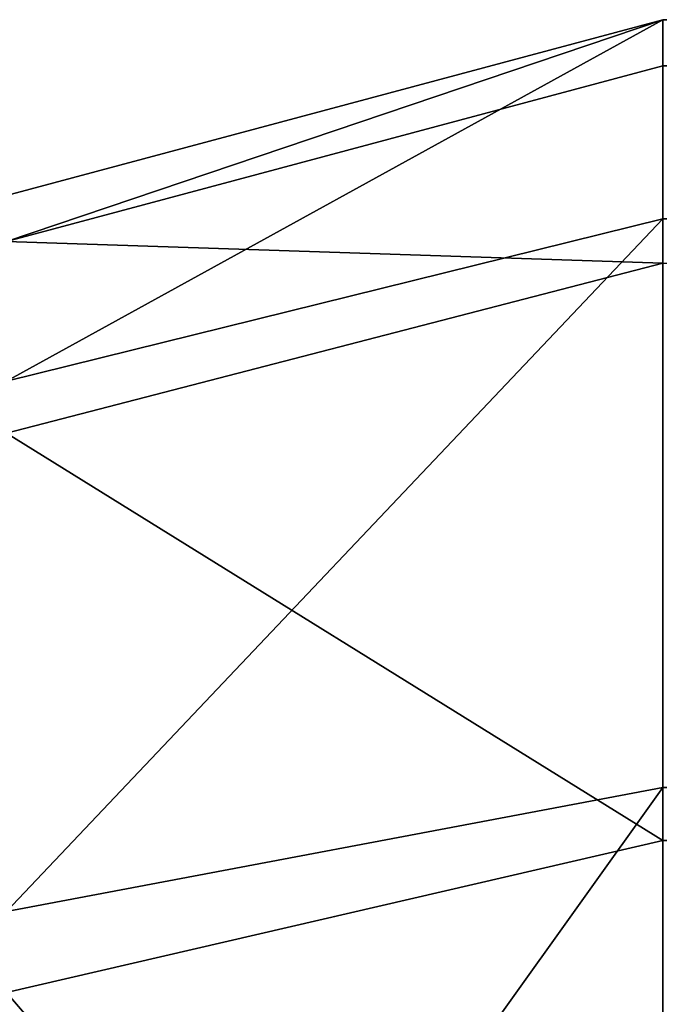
# Model space of a CAD drawing. Header units: inches. Extents: x 0 to 46, y -28.1 to 0.1.
# Tile 39 of 122: x 0.127 to 0.249, y -0.179 to 0.009. Entities that reach past the tile are written whole.
import ezdxf

# ---------------------------------------------------------------- set-up
doc = ezdxf.new("R2010")
doc.units = ezdxf.units.IN
doc.header["$LTSCALE"] = 0.03937
doc.header["$MEASUREMENT"] = 0
doc.layers.add('A-FURN-3-ST', color=151, linetype='Continuous')

msp = doc.modelspace()

# ---------------------------------------------------------------- meshes
at = {"layer": 'A-FURN-3-ST'}
mesh = msp.add_polyface(dxfattribs=at)
corners = [(0.25, -1.1, 18), (45.75, -1.1, 18), (0.25, -0.81543, 17.96255), (45.75, -0.81543, 17.96255), (0.25, -0.55024, 17.85277), (45.75, -0.55024, 17.85277), (0.25, -0.32248, 17.67812), (45.75, -0.32248, 17.67812), (0.25, -0.14765, 17.45049), (45.75, -0.14765, 17.45049), (0.25, -0.03766, 17.18538), (45.75, -0.03766, 17.18538), (0.25, 0, 16.90085), (45.75, 0.00877, 5.50038), (0.25, 0.00877, 5.50038), (0.25, -0.02918, 5.30892), (45.75, -0.02918, 5.30892), (0.25, -0.13754, 5.14658), (45.75, -0.13754, 5.14658), (0.25, -0.2998, 5.0381), (45.75, -0.2998, 5.0381), (0.25, -0.49123, 5), (0.25, -27.51, 5), (0.125, -0.49123, 5.03349), (0.125, -27.51, 5.03349), (0.03349, -0.49123, 5.125), (0.03349, -0.14469, 5.35669), (0.125, -0.02472, 5.50036), (0.125, -0.06013, 5.32172), (0.125, -0.16123, 5.17026), (0.125, -0.31262, 5.06904), (0.03349, -0.125, 16.90075), (0.125, -0.03349, 16.90082), (0.125, -0.07001, 17.17669), (0.03349, -0.84777, 17.84181), (0.125, -1.1, 17.96651), (0.125, -0.8241, 17.9302), (0.03349, -0.41084, 17.58969), (0.125, -0.34616, 17.65442), (0.125, -0.17665, 17.43373), (0.03349, -0.25588, 17.38793), (0.03349, -0.15838, 17.15295), (0.125, -0.56698, 17.82376), (0.125, -26.91, 17.96651), (0.25, -26.91, 18)]
mesh.append_faces([[corners[k] for k in face] for face in [(0, 1, 2), (2, 3, 4), (4, 5, 6), (6, 7, 8), (8, 9, 10), (10, 11, 12), (12, 13, 14), (14, 13, 15), (15, 16, 17), (17, 18, 19), (19, 20, 21), (21, 22, 23), (23, 24, 25), (26, 27, 28), (28, 27, 14), (28, 14, 15), (28, 15, 29), (29, 15, 17), (29, 17, 30), (30, 17, 19), (30, 19, 23), (23, 19, 21), (23, 25, 30), (27, 31, 32), (27, 32, 14), (14, 32, 12), (31, 33, 32), (32, 33, 10), (32, 10, 12), (34, 35, 36), (37, 38, 39, 40), (40, 39, 33, 41), (35, 0, 36), (36, 0, 2), (36, 2, 42), (42, 2, 4), (42, 4, 38), (38, 4, 6), (38, 6, 39), (39, 6, 8), (39, 8, 33), (33, 8, 10), (35, 43, 0), (44, 1, 0)]])

doc.saveas('drawing.dxf')
